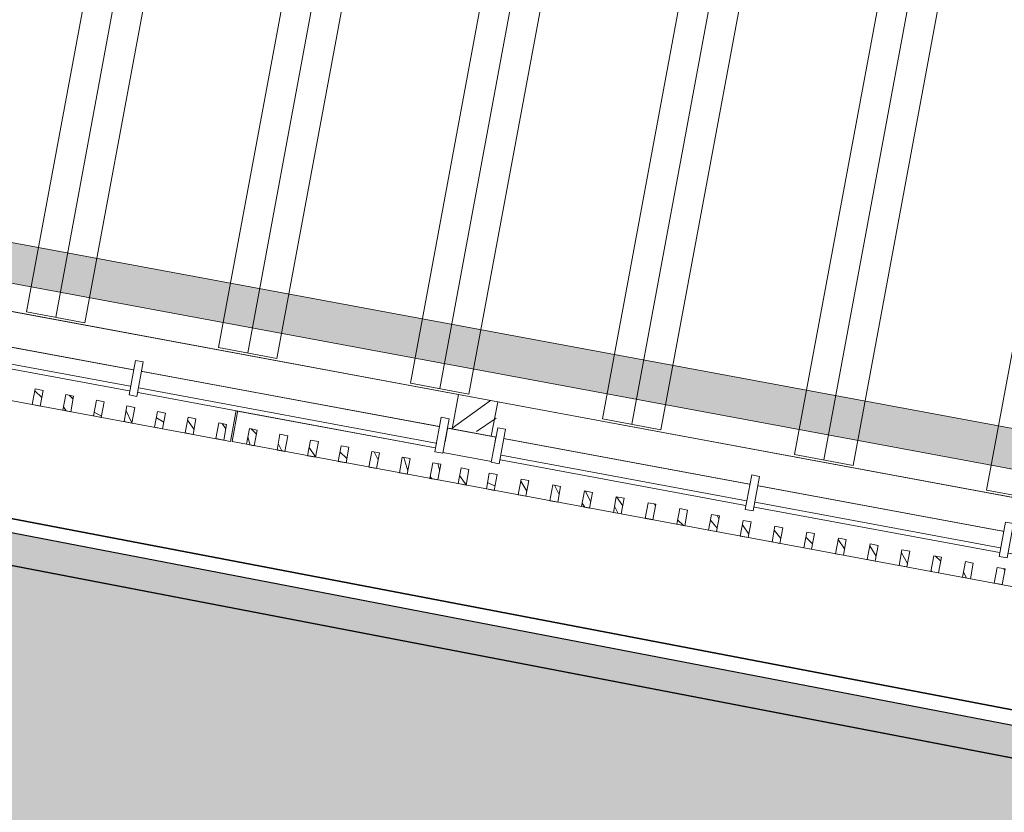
# Model space of a CAD drawing. Header units: metres. Extents: x 32353251 to 32353583, y 5707748 to 5708004.
# Tile 87 of 164: x 32353385.97 to 32353392.14, y 5707897.36 to 5707902.33. Entities that reach past the tile are written whole.
import ezdxf

# ---------------------------------------------------------------- set-up
doc = ezdxf.new("R2010")
doc.units = ezdxf.units.M
doc.header["$LTSCALE"] = 0.75
doc.set_wipeout_variables(frame=1)
doc.layers.get('0').update_dxf_attribs({"linetype": 'CONTINUOUS'})
for name, color, linetype, lineweight in [('10414942$0$ST-LIN-Bushaltestelle', 2, 'CONTINUOUS', 25), ('10417023$0$#9_002_GES I Übersicht Erdgeschoss_1_101_Wand Aussen.A', 7, 'CONTINUOUS', 25), ('10417023$0$#9_002_GES I Übersicht Erdgeschoss_1_104_Decken.A', 7, 'CONTINUOUS', 25), ('10417023$0$#9_002_GES I Übersicht Erdgeschoss_1_430_Lüftung.US', 7, 'CONTINUOUS', 25), ('10417023$0$#9_002_GES I Übersicht Erdgeschoss_1_701_Grundstücksgrenze.A', 7, 'CONTINUOUS', 25), ('10417023$0$#9_002_GES I Übersicht Erdgeschoss_1_Neubau_104_Decken.A', 7, 'CONTINUOUS', 25), ('10417023$0$#9_002_GES I Übersicht Erdgeschoss_1_Neubau_110_Pfosten-Riegel.A', 7, 'CONTINUOUS', 25), ('10417023$0$#9_002_GES I Übersicht Erdgeschoss_1_Neubau_201_Aussenwandbekleidu', 7, 'CONTINUOUS', 25), ('10417023$0$Keine', 7, 'CONTINUOUS', 13)]:
    doc.layers.add(name, color=color, linetype=linetype, lineweight=lineweight)
doc.layers.add('10414942$0$ST-LIN-Gehweg', color=2, linetype='CONTINUOUS')
doc.layers.add('10414943$0$ST-Gehweg-Sol', color=7, linetype='CONTINUOUS', lineweight=0, true_color=0xffd7a8)
doc.layers.add('10414943$0$ST-Mischfläche-Sol', color=7, linetype='CONTINUOUS', lineweight=0, true_color=0x636466)
pattern_1 = [(134.9999999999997, (0, 0), (0.1060660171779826, 0.1060660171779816), []), (134.9999999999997, (-0.03535533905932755, -0.0353553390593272), (0.1060660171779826, 0.1060660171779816), [])]

# ---------------------------------------------------------------- blocks, each defined once
blk = doc.blocks.new('10414943')
at = {"layer": '10414943$0$ST-Mischfläche-Sol'}
h = blk.add_hatch(dxfattribs=at)
h.set_pattern_fill('AR-HBONE', color=256, scale=0.004200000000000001, angle=170)
h.set_pattern_definition([(215, (0, 0), (-0.1047920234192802, -0.594305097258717), [1.28016, -0.42672]), (305, (-0.3495483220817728, -0.2447563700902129), (-0.1047920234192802, -0.594305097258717), [1.28016, -0.42672])])
edge = h.paths.add_edge_path()
edge.add_line((32353333.40662897, 5707899.309915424), (32353335.23953668, 5707908.86230714))
edge.add_line((32353335.23953668, 5707908.86230714), (32353407.15213483, 5707895.033517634))
edge.add_line((32353407.15213483, 5707895.033517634), (32353413.70600617, 5707897.337334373))
edge.add_line((32353413.70600617, 5707897.337334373), (32353481.81771595, 5707884.239451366))
edge.add_line((32353481.81771595, 5707884.239451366), (32353497.17578959, 5707881.286091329))
edge.add_line((32353497.17578959, 5707881.286091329), (32353499.70410517, 5707880.188862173))
edge.add_line((32353499.70410517, 5707880.188862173), (32353502.93879142, 5707877.835765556))
edge.add_line((32353502.93879142, 5707877.835765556), (32353505.46710699, 5707876.738536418))
edge.add_line((32353505.46710699, 5707876.738536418), (32353517.00528605, 5707874.519743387))
edge.add_line((32353517.00528605, 5707874.519743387), (32353517.64528354, 5707870.615040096))
edge.add_line((32353517.64528354, 5707870.615040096), (32353516.66317853, 5707870.803281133))
edge.add_line((32353516.66317853, 5707870.803281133), (32353515.43959015, 5707864.419483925))
edge.add_line((32353515.43959015, 5707864.419483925), (32353479.3370171, 5707871.339302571))
edge.add_line((32353479.3370171, 5707871.339302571), (32353468.35948901, 5707873.443239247))
edge.add_line((32353468.35948901, 5707873.443239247), (32353468.77868284, 5707869.425097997))
edge.add_arc((32353471.76248924, 5707869.736384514), 2.999999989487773, 185.9558547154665, 259.1498142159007)
edge.add_line((32353471.19776434, 5707866.790016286), (32353499.61213671, 5707861.343886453))
edge.add_line((32353499.61213671, 5707861.343886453), (32353497.73579177, 5707858.394363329))
edge.add_line((32353497.73579177, 5707858.394363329), (32353462.93906161, 5707865.063787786))
edge.add_arc((32353461.80961179, 5707859.171051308), 6.000000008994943, 79.14981411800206, 96.13718403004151)
edge.add_line((32353461.16815564, 5707865.136663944), (32353452.41027603, 5707864.194967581))
edge.add_arc((32353451.76881989, 5707870.160580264), 6.000000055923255, 259.1148991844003, 276.1371839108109, ccw=False)
edge.add_line((32353450.63577935, 5707864.268533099), (32353424.34096185, 5707869.325025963))
edge.add_arc((32353425.47400239, 5707875.217073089), 6.000000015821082, 242.0482743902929, 259.11489914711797, ccw=False)
edge.add_line((32353422.66163756, 5707869.917016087), (32353415.00045884, 5707873.982260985))
edge.add_arc((32353412.18809399, 5707868.682203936), 6.000000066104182, 62.04827444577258, 79.14966234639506)
edge.add_line((32353413.31755943, 5707874.57493748), (32353366.06709948, 5707883.631474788))
edge.add_line((32353366.06709948, 5707883.631474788), (32353365.05980216, 5707886.869526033))
edge.add_line((32353365.05980216, 5707886.869526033), (32353331.24648768, 5707893.372754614))
edge.add_line((32353331.24648768, 5707893.372754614), (32353331.86067788, 5707896.566215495))
edge.add_line((32353331.86067788, 5707896.566215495), (32353338.35621561, 5707895.320690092))
edge.add_line((32353338.35621561, 5707895.320690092), (32353340.49133033, 5707897.947528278))
edge.add_line((32353340.49133033, 5707897.947528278), (32353344.41330834, 5707897.200255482))
edge.add_line((32353344.41330834, 5707897.200255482), (32353345.42794297, 5707893.960800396))
edge.add_line((32353345.42794297, 5707893.960800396), (32353351.00902221, 5707892.887558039))
edge.add_line((32353351.00902221, 5707892.887558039), (32353351.57440783, 5707895.827681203))
edge.add_line((32353351.57440783, 5707895.827681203), (32353371.21685639, 5707892.062795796))
edge.add_line((32353371.21685639, 5707892.062795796), (32353370.64816001, 5707889.105456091))
edge.add_line((32353370.64816001, 5707889.105456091), (32353371.65443974, 5707885.869704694))
edge.add_line((32353371.65443974, 5707885.869704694), (32353406.65189732, 5707879.161711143))
edge.add_arc((32353407.21642529, 5707882.109643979), 3.001499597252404, 259.1591284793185, 333.4809509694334)
edge.add_line((32353409.90212501, 5707880.769488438), (32353411.74908589, 5707884.293947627))
edge.add_line((32353411.74908589, 5707884.293947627), (32353333.40662897, 5707899.309915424))
at = {"layer": '10414943$0$ST-Gehweg-Sol', "flags": 128}
blk.add_lwpolyline([(32353335.23953668, 5707908.86230714), (32353407.15213483, 5707895.033517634), (32353413.70600617, 5707897.337334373), (32353481.81771595, 5707884.239451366)], dxfattribs=at)
blk = doc.blocks.new('10414942')
at = {"layer": '10414942$0$ST-LIN-Bushaltestelle'}
blk.add_line((32353375.95332342, 5707900.827880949), (32353395.59348041, 5707897.051078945), dxfattribs=at)
at = {"layer": '10414942$0$ST-LIN-Bushaltestelle', "flags": 128}
blk.add_lwpolyline([(32353379.73405364, 5707900.100846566), (32353395.59348041, 5707897.051078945), (32353395.02696012, 5707894.105055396), (32353394.04495226, 5707894.293895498), (32353394.10160429, 5707894.588497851), (32353393.11959644, 5707894.777337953), (32353393.28955253, 5707895.661145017), (32353379.54144267, 5707898.304906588), (32353379.59809467, 5707898.599508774), (32353379.45079349, 5707898.627834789)], close=True, dxfattribs=at)
at = {"layer": '10414942$0$ST-LIN-Gehweg', "flags": 128}
blk.add_lwpolyline([(32353330.08991054, 5707910.916025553), (32353331.70067245, 5707910.64907873), (32353335.02498273, 5707908.903565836), (32353357.21966946, 5707904.635530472), (32353357.21966946, 5707904.635530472), (32353370.48788053, 5707902.08405432), (32353370.48788053, 5707902.08405432), (32353407.15213483, 5707895.033517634), (32353407.15213483, 5707895.033517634), (32353410.4290705, 5707896.185426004), (32353410.4290705, 5707896.185426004), (32353413.70600617, 5707897.337334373), (32353413.70600617, 5707897.337334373), (32353481.43359485, 5707884.31331786)], dxfattribs=at)
blk = doc.blocks.new('10417023$0$#9_MKO_LP5_ARC_GES_UP_00_002_P_G_modell (3D)')
at = {"layer": '10417023$0$#9_002_GES I Übersicht Erdgeschoss_1_101_Wand Aussen.A', "linetype": 'Continuous', "lineweight": 5, "true_color": 0xff0000}
h = blk.add_hatch(dxfattribs=at)
h.set_pattern_fill('#9_BETON__STAHLBETON_0001', color=1, style=0, pattern_type=2)
h.set_pattern_definition([(44.99999999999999, (0, 0), (-0.1697056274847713, 0.1697056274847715), []), (44.99999999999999, (-0.08485281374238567, 0.08485281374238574), (-0.1697056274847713, 0.1697056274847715), [0.18, -0.05999999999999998])])
h.paths.add_polyline_path([(-32353452.62422792, -5707812.74957689), (-32353452.37422813, -5707812.74957689), (-32353452.37422813, -5707812.529576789), (-32353452.62422792, -5707812.529576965)])
at = {"layer": '10417023$0$#9_002_GES I Übersicht Erdgeschoss_1_101_Wand Aussen.A', "color": 1, "linetype": 'Continuous', "lineweight": 13, "true_color": 0xff0000}
for p, q in [((-32353460.53922858, -5707812.529577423), (-32353452.62422869, -5707812.529577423)), ((-32353452.62422869, -5707812.529577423), (-32353452.62422869, -5707812.749576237)), ((-32353452.3742284, -5707812.749576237), (-32353452.3742284, -5707812.529577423)), ((-32353452.3742284, -5707812.529577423), (-32353447.40422547, -5707812.529577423)), ((-32353460.53922858, -5707812.749576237), (-32353452.62422869, -5707812.749576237)), ((-32353452.3742284, -5707812.749576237), (-32353447.40422547, -5707812.749576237))]:
    blk.add_line(p, q, dxfattribs=at)
at = {"layer": '10417023$0$#9_002_GES I Übersicht Erdgeschoss_1_101_Wand Aussen.A', "color": 1, "linetype": 'Continuous', "lineweight": 18, "true_color": 0xff0000}
for p, q in [((-32353452.62422869, -5707812.529577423), (-32353452.62422869, -5707812.749576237)), ((-32353452.37422813, -5707812.52957689), (-32353452.62422791, -5707812.52957689)), ((-32353452.3742284, -5707812.749576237), (-32353452.3742284, -5707812.529577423)), ((-32353452.624228, -5707812.74957689), (-32353452.374228, -5707812.74957689))]:
    blk.add_line(p, q, dxfattribs=at)
at = {"layer": '10417023$0$#9_002_GES I Übersicht Erdgeschoss_1_104_Decken.A', "color": 1, "linetype": 'Continuous', "lineweight": 13, "true_color": 0xff0000}
for p, q in [((-32353455.38322717, -5707807.384576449), (-32353455.38322717, -5707812.514709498)), ((-32353455.19672774, -5707807.384576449), (-32353455.19672774, -5707812.514709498)), ((-32353455.01022831, -5707807.384576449), (-32353455.01022831, -5707812.514709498)), ((-32353454.15822645, -5707807.384576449), (-32353454.15822645, -5707812.514709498)), ((-32353453.97172702, -5707807.384576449), (-32353453.97172702, -5707812.514709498)), ((-32353453.7852276, -5707807.384576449), (-32353453.7852276, -5707812.514709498)), ((-32353452.93322863, -5707807.384576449), (-32353452.93322863, -5707812.514709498)), ((-32353452.7467292, -5707807.384576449), (-32353452.7467292, -5707812.514709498)), ((-32353452.56022833, -5707807.384576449), (-32353452.56022833, -5707812.514709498)), ((-32353451.70822791, -5707807.384576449), (-32353451.70822791, -5707812.514709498)), ((-32353451.52172849, -5707807.384576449), (-32353451.52172849, -5707812.514709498)), ((-32353451.33522762, -5707807.384576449), (-32353451.33522762, -5707812.514709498)), ((-32353450.4827277, -5707807.384576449), (-32353450.4827277, -5707812.514709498)), ((-32353450.29622828, -5707807.384576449), (-32353450.29622828, -5707812.514709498)), ((-32353450.10972885, -5707807.384576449), (-32353450.10972885, -5707812.514709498)), ((-32353449.25822937, -5707807.384576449), (-32353449.25822937, -5707812.514709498)), ((-32353455.38322717, -5707812.514709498), (-32353455.01022831, -5707812.514709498)), ((-32353454.15822645, -5707812.514709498), (-32353453.7852276, -5707812.514709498)), ((-32353452.93322863, -5707812.514709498), (-32353452.56022833, -5707812.514709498)), ((-32353451.70822791, -5707812.514709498), (-32353451.33522762, -5707812.514709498)), ((-32353450.4827277, -5707812.514709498), (-32353450.10972885, -5707812.514709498)), ((-32353449.25822937, -5707812.514709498), (-32353448.88522908, -5707812.514709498))]:
    blk.add_line(p, q, dxfattribs=at)
at = {"layer": '10417023$0$#9_002_GES I Übersicht Erdgeschoss_1_430_Lüftung.US', "color": 1, "linetype": 'Continuous', "lineweight": 13, "true_color": 0xff0000, "flags": 128}
blk.add_lwpolyline([(-32353460.29724487, -5707812.354575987), (-32353447.40423247, -5707812.354575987), (-32353447.40423247, -5707812.104575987), (-32353460.29724487, -5707812.104575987)], close=True, dxfattribs=at)
at = {"layer": '10417023$0$#9_002_GES I Übersicht Erdgeschoss_1_430_Lüftung.US', "color": 1, "linetype": 'Continuous', "true_color": 0xff0000}
blk.add_solid([(-32353460.29724487, -5707812.354575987), (-32353447.40423247, -5707812.354575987), (-32353460.29724487, -5707812.104575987), (-32353447.40423247, -5707812.104575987)], dxfattribs=at)
at = {"layer": '10417023$0$#9_002_GES I Übersicht Erdgeschoss_1_Neubau_104_Decken.A', "color": 1, "linetype": 'Continuous', "lineweight": 13, "true_color": 0xff0000, "flags": 128}
for points in [[(-32353468.9644006, -5707812.749292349), (-32353468.96423227, -5707810.39957689), (-32353468.96423227, -5707807.119576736), (-32353468.96423227, -5707797.22957689), (-32353468.96423227, -5707790.55957689), (-32353454.47117382, -5707790.55957689), (-32353442.504228, -5707790.559574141), (-32353442.504228, -5707812.74957689)], [(-32353460.539228, -5707797.304576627), (-32353468.96423227, -5707797.304576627), (-32353468.96423227, -5707810.39957689), (-32353464.33422799, -5707810.39957689), (-32353464.33422799, -5707812.749576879), (-32353442.50422801, -5707812.74957689), (-32353442.504228, -5707790.55957689), (-32353451.27397855, -5707790.559574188), (-32353451.27397855, -5707797.22957689), (-32353452.624228, -5707797.22957689), (-32353452.624228, -5707807.119576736), (-32353460.539228, -5707807.119576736)], [(-32353460.539228, -5707812.529709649), (-32353447.40432934, -5707812.529709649), (-32353447.40432934, -5707807.36957689), (-32353460.539228, -5707807.36957689)]]:
    blk.add_lwpolyline(points, close=True, dxfattribs=at)
at = {"color": 1, "linetype": 'Continuous', "lineweight": 5, "true_color": 0xff0000}
blk.add_wipeout([(-32353447.404395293, -5707812.87957689), (-32353453.966743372, -5707812.87957689), (-32353453.966743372, -5707813.079576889), (-32353447.404395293, -5707813.079576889)], dxfattribs=at).dxf.layer = '10417023$0$#9_002_GES I Übersicht Erdgeschoss_1_Neubau_201_Aussenwandbekleidu'
at = {"layer": '10417023$0$#9_002_GES I Übersicht Erdgeschoss_1_Neubau_201_Aussenwandbekleidu', "linetype": 'Continuous', "lineweight": 5, "true_color": 0xff0000}
h = blk.add_hatch(dxfattribs=at)
h.set_pattern_fill('#9_METALL__STAHL_0001', color=1, style=0, pattern_type=2)
h.set_pattern_definition(pattern_1)
h.paths.add_polyline_path([(-32353453.82497857, -5707813.079576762), (-32353453.82497777, -5707812.979576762), (-32353453.87497777, -5707812.97957636), (-32353453.87497857, -5707813.079576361)])
h = blk.add_hatch(dxfattribs=at)
h.set_pattern_fill('#9_METALL__STAHL_0001', color=1, style=0, pattern_type=2)
h.set_pattern_definition(pattern_1)
h.paths.add_polyline_path([(-32353453.62985357, -5707813.079576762), (-32353453.62985276, -5707812.979576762), (-32353453.67985277, -5707812.97957636), (-32353453.67985357, -5707813.079576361)])
h = blk.add_hatch(dxfattribs=at)
h.set_pattern_fill('#9_METALL__STAHL_0001', color=1, style=0, pattern_type=2)
h.set_pattern_definition(pattern_1)
h.paths.add_polyline_path([(-32353453.43472857, -5707813.079576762), (-32353453.43472777, -5707812.979576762), (-32353453.48472776, -5707812.97957636), (-32353453.48472856, -5707813.079576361)])
h = blk.add_hatch(dxfattribs=at)
h.set_pattern_fill('#9_METALL__STAHL_0001', color=1, style=0, pattern_type=2)
h.set_pattern_definition(pattern_1)
h.paths.add_polyline_path([(-32353453.23960356, -5707813.079576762), (-32353453.23960276, -5707812.979576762), (-32353453.28960276, -5707812.97957636), (-32353453.28960356, -5707813.079576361)])
h = blk.add_hatch(dxfattribs=at)
h.set_pattern_fill('#9_METALL__STAHL_0001', color=1, style=0, pattern_type=2)
h.set_pattern_definition(pattern_1)
h.paths.add_polyline_path([(-32353453.04447856, -5707813.079576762), (-32353453.04447776, -5707812.979576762), (-32353453.09447776, -5707812.97957636), (-32353453.09447856, -5707813.079576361)])
h = blk.add_hatch(dxfattribs=at)
h.set_pattern_fill('#9_METALL__STAHL_0001', color=1, style=0, pattern_type=2)
h.set_pattern_definition(pattern_1)
h.paths.add_polyline_path([(-32353452.84935356, -5707813.079576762), (-32353452.84935275, -5707812.979576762), (-32353452.89935276, -5707812.97957636), (-32353452.89935356, -5707813.079576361)])
h = blk.add_hatch(dxfattribs=at)
h.set_pattern_fill('#9_METALL__STAHL_0001', color=1, style=0, pattern_type=2)
h.set_pattern_definition(pattern_1)
h.paths.add_polyline_path([(-32353452.65422856, -5707813.079576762), (-32353452.65422776, -5707812.979576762), (-32353452.70422776, -5707812.97957636), (-32353452.70422856, -5707813.079576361)])
h = blk.add_hatch(dxfattribs=at)
h.set_pattern_fill('#9_METALL__STAHL_0001', color=1, style=0, pattern_type=2)
h.set_pattern_definition(pattern_1)
h.paths.add_polyline_path([(-32353452.4742286, -5707813.079576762), (-32353452.4742278, -5707812.979576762), (-32353452.5242278, -5707812.97957636), (-32353452.5242286, -5707813.079576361)])
h = blk.add_hatch(dxfattribs=at)
h.set_pattern_fill('#9_METALL__STAHL_0001', color=1, style=0, pattern_type=2)
h.set_pattern_definition(pattern_1)
h.paths.add_polyline_path([(-32353452.29422864, -5707813.079576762), (-32353452.29422783, -5707812.979576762), (-32353452.34422784, -5707812.97957636), (-32353452.34422864, -5707813.079576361)])
h = blk.add_hatch(dxfattribs=at)
h.set_pattern_fill('#9_METALL__STAHL_0001', color=1, style=0, pattern_type=2)
h.set_pattern_definition(pattern_1)
h.paths.add_polyline_path([(-32353452.09173112, -5707813.079576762), (-32353452.09173032, -5707812.979576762), (-32353452.14173032, -5707812.97957636), (-32353452.14173112, -5707813.079576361)])
h = blk.add_hatch(dxfattribs=at)
h.set_pattern_fill('#9_METALL__STAHL_0001', color=1, style=0, pattern_type=2)
h.set_pattern_definition(pattern_1)
h.paths.add_polyline_path([(-32353451.88923361, -5707813.079576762), (-32353451.88923281, -5707812.979576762), (-32353451.93923281, -5707812.97957636), (-32353451.93923361, -5707813.079576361)])
h = blk.add_hatch(dxfattribs=at)
h.set_pattern_fill('#9_METALL__STAHL_0001', color=1, style=0, pattern_type=2)
h.set_pattern_definition(pattern_1)
h.paths.add_polyline_path([(-32353451.6867361, -5707813.079576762), (-32353451.68673529, -5707812.979576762), (-32353451.7367353, -5707812.97957636), (-32353451.7367361, -5707813.079576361)])
h = blk.add_hatch(dxfattribs=at)
h.set_pattern_fill('#9_METALL__STAHL_0001', color=1, style=0, pattern_type=2)
h.set_pattern_definition(pattern_1)
h.paths.add_polyline_path([(-32353451.48423858, -5707813.079576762), (-32353451.48423778, -5707812.979576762), (-32353451.53423778, -5707812.97957636), (-32353451.53423858, -5707813.079576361)])
h = blk.add_hatch(dxfattribs=at)
h.set_pattern_fill('#9_METALL__STAHL_0001', color=1, style=0, pattern_type=2)
h.set_pattern_definition(pattern_1)
h.paths.add_polyline_path([(-32353451.28174107, -5707813.079576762), (-32353451.28174026, -5707812.979576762), (-32353451.33174026, -5707812.97957636), (-32353451.33174106, -5707813.079576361)])
h = blk.add_hatch(dxfattribs=at)
h.set_pattern_fill('#9_METALL__STAHL_0001', color=1, style=0, pattern_type=2)
h.set_pattern_definition(pattern_1)
h.paths.add_polyline_path([(-32353451.07924355, -5707813.079576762), (-32353451.07924275, -5707812.979576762), (-32353451.12924275, -5707812.97957636), (-32353451.12924355, -5707813.079576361)])
h = blk.add_hatch(dxfattribs=at)
h.set_pattern_fill('#9_METALL__STAHL_0001', color=1, style=0, pattern_type=2)
h.set_pattern_definition(pattern_1)
h.paths.add_polyline_path([(-32353450.87674604, -5707813.079576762), (-32353450.87674523, -5707812.979576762), (-32353450.92674523, -5707812.97957636), (-32353450.92674604, -5707813.079576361)])
h = blk.add_hatch(dxfattribs=at)
h.set_pattern_fill('#9_METALL__STAHL_0001', color=1, style=0, pattern_type=2)
h.set_pattern_definition(pattern_1)
h.paths.add_polyline_path([(-32353450.67424852, -5707813.079576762), (-32353450.67424772, -5707812.979576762), (-32353450.72424772, -5707812.97957636), (-32353450.72424852, -5707813.079576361)])
h = blk.add_hatch(dxfattribs=at)
h.set_pattern_fill('#9_METALL__STAHL_0001', color=1, style=0, pattern_type=2)
h.set_pattern_definition(pattern_1)
h.paths.add_polyline_path([(-32353450.47175101, -5707813.079576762), (-32353450.4717502, -5707812.979576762), (-32353450.5217502, -5707812.97957636), (-32353450.52175101, -5707813.079576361)])
h = blk.add_hatch(dxfattribs=at)
h.set_pattern_fill('#9_METALL__STAHL_0001', color=1, style=0, pattern_type=2)
h.set_pattern_definition(pattern_1)
h.paths.add_polyline_path([(-32353450.26925349, -5707813.079576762), (-32353450.26925268, -5707812.979576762), (-32353450.31925268, -5707812.97957636), (-32353450.31925349, -5707813.079576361)])
h = blk.add_hatch(dxfattribs=at)
h.set_pattern_fill('#9_METALL__STAHL_0001', color=1, style=0, pattern_type=2)
h.set_pattern_definition(pattern_1)
h.paths.add_polyline_path([(-32353450.06675597, -5707813.079576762), (-32353450.06675517, -5707812.979576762), (-32353450.11675517, -5707812.97957636), (-32353450.11675597, -5707813.079576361)])
h = blk.add_hatch(dxfattribs=at)
h.set_pattern_fill('#9_METALL__STAHL_0001', color=1, style=0, pattern_type=2)
h.set_pattern_definition(pattern_1)
h.paths.add_polyline_path([(-32353449.86425846, -5707813.079576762), (-32353449.86425766, -5707812.979576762), (-32353449.91425766, -5707812.97957636), (-32353449.91425846, -5707813.079576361)])
h = blk.add_hatch(dxfattribs=at)
h.set_pattern_fill('#9_METALL__STAHL_0001', color=1, style=0, pattern_type=2)
h.set_pattern_definition(pattern_1)
h.paths.add_polyline_path([(-32353449.66176094, -5707813.079576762), (-32353449.66176014, -5707812.979576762), (-32353449.71176014, -5707812.97957636), (-32353449.71176095, -5707813.079576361)])
h = blk.add_hatch(dxfattribs=at)
h.set_pattern_fill('#9_METALL__STAHL_0001', color=1, style=0, pattern_type=2)
h.set_pattern_definition(pattern_1)
h.paths.add_polyline_path([(-32353449.45926343, -5707813.079576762), (-32353449.45926263, -5707812.979576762), (-32353449.50926263, -5707812.97957636), (-32353449.50926343, -5707813.079576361)])
h = blk.add_hatch(dxfattribs=at)
h.set_pattern_fill('#9_METALL__STAHL_0001', color=1, style=0, pattern_type=2)
h.set_pattern_definition(pattern_1)
h.paths.add_polyline_path([(-32353449.25676591, -5707813.079576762), (-32353449.25676511, -5707812.979576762), (-32353449.30676511, -5707812.97957636), (-32353449.30676591, -5707813.079576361)])
h = blk.add_hatch(dxfattribs=at)
h.set_pattern_fill('#9_METALL__STAHL_0001', color=1, style=0, pattern_type=2)
h.set_pattern_definition(pattern_1)
h.paths.add_polyline_path([(-32353449.0542684, -5707813.079576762), (-32353449.0542676, -5707812.979576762), (-32353449.1042676, -5707812.97957636), (-32353449.1042684, -5707813.079576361)])
at = {"layer": '10417023$0$#9_002_GES I Übersicht Erdgeschoss_1_Neubau_201_Aussenwandbekleidu', "color": 1, "linetype": 'Continuous', "lineweight": 13, "true_color": 0xff0000}
for p, q in [((-32353447.4043953, -5707812.87957689), (-32353453.96674338, -5707812.87957689)), ((-32353453.96674338, -5707812.87957689), (-32353453.96674338, -5707813.07957689)), ((-32353453.96674338, -5707813.07957689), (-32353447.4043953, -5707813.07957689))]:
    blk.add_line(p, q, dxfattribs=at)
at = {"layer": '10417023$0$#9_002_GES I Übersicht Erdgeschoss_1_Neubau_201_Aussenwandbekleidu', "color": 1, "linetype": 'Continuous', "lineweight": 13, "true_color": 0xff0000, "flags": 128}
for points in [[(-32353453.82497857, -5707813.079576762), (-32353453.82497777, -5707812.979576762), (-32353453.87497777, -5707812.97957636), (-32353453.87497857, -5707813.079576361)], [(-32353453.62985357, -5707813.079576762), (-32353453.62985276, -5707812.979576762), (-32353453.67985277, -5707812.97957636), (-32353453.67985357, -5707813.079576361)], [(-32353453.43472857, -5707813.079576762), (-32353453.43472777, -5707812.979576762), (-32353453.48472776, -5707812.97957636), (-32353453.48472856, -5707813.079576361)], [(-32353453.23960356, -5707813.079576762), (-32353453.23960276, -5707812.979576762), (-32353453.28960276, -5707812.97957636), (-32353453.28960356, -5707813.079576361)], [(-32353453.04447856, -5707813.079576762), (-32353453.04447776, -5707812.979576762), (-32353453.09447776, -5707812.97957636), (-32353453.09447856, -5707813.079576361)], [(-32353452.84935356, -5707813.079576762), (-32353452.84935275, -5707812.979576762), (-32353452.89935276, -5707812.97957636), (-32353452.89935356, -5707813.079576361)], [(-32353452.65422856, -5707813.079576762), (-32353452.65422776, -5707812.979576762), (-32353452.70422776, -5707812.97957636), (-32353452.70422856, -5707813.079576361)], [(-32353452.4742286, -5707813.079576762), (-32353452.4742278, -5707812.979576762), (-32353452.5242278, -5707812.97957636), (-32353452.5242286, -5707813.079576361)], [(-32353452.29422864, -5707813.079576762), (-32353452.29422783, -5707812.979576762), (-32353452.34422784, -5707812.97957636), (-32353452.34422864, -5707813.079576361)], [(-32353452.09173112, -5707813.079576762), (-32353452.09173032, -5707812.979576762), (-32353452.14173032, -5707812.97957636), (-32353452.14173112, -5707813.079576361)], [(-32353451.88923361, -5707813.079576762), (-32353451.88923281, -5707812.979576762), (-32353451.93923281, -5707812.97957636), (-32353451.93923361, -5707813.079576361)], [(-32353451.6867361, -5707813.079576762), (-32353451.68673529, -5707812.979576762), (-32353451.7367353, -5707812.97957636), (-32353451.7367361, -5707813.079576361)], [(-32353451.48423858, -5707813.079576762), (-32353451.48423778, -5707812.979576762), (-32353451.53423778, -5707812.97957636), (-32353451.53423858, -5707813.079576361)], [(-32353451.28174107, -5707813.079576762), (-32353451.28174026, -5707812.979576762), (-32353451.33174026, -5707812.97957636), (-32353451.33174106, -5707813.079576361)], [(-32353451.07924355, -5707813.079576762), (-32353451.07924275, -5707812.979576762), (-32353451.12924275, -5707812.97957636), (-32353451.12924355, -5707813.079576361)], [(-32353450.87674604, -5707813.079576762), (-32353450.87674523, -5707812.979576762), (-32353450.92674523, -5707812.97957636), (-32353450.92674604, -5707813.079576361)], [(-32353450.67424852, -5707813.079576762), (-32353450.67424772, -5707812.979576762), (-32353450.72424772, -5707812.97957636), (-32353450.72424852, -5707813.079576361)], [(-32353450.47175101, -5707813.079576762), (-32353450.4717502, -5707812.979576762), (-32353450.5217502, -5707812.97957636), (-32353450.52175101, -5707813.079576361)], [(-32353450.26925349, -5707813.079576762), (-32353450.26925268, -5707812.979576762), (-32353450.31925268, -5707812.97957636), (-32353450.31925349, -5707813.079576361)], [(-32353450.06675597, -5707813.079576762), (-32353450.06675517, -5707812.979576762), (-32353450.11675517, -5707812.97957636), (-32353450.11675597, -5707813.079576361)], [(-32353449.86425846, -5707813.079576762), (-32353449.86425766, -5707812.979576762), (-32353449.91425766, -5707812.97957636), (-32353449.91425846, -5707813.079576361)], [(-32353449.66176094, -5707813.079576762), (-32353449.66176014, -5707812.979576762), (-32353449.71176014, -5707812.97957636), (-32353449.71176095, -5707813.079576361)], [(-32353449.45926343, -5707813.079576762), (-32353449.45926263, -5707812.979576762), (-32353449.50926263, -5707812.97957636), (-32353449.50926343, -5707813.079576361)], [(-32353449.25676591, -5707813.079576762), (-32353449.25676511, -5707812.979576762), (-32353449.30676511, -5707812.97957636), (-32353449.30676591, -5707813.079576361)], [(-32353449.0542684, -5707813.079576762), (-32353449.0542676, -5707812.979576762), (-32353449.1042676, -5707812.97957636), (-32353449.1042684, -5707813.079576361)]]:
    blk.add_lwpolyline(points, close=True, dxfattribs=at)
at = {"color": 1, "linetype": 'Continuous', "lineweight": 5, "true_color": 0xff0000}
blk.add_wipeout([(-32353453.97674339, -5707812.87957689), (-32353460.539264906, -5707812.87957689), (-32353460.539264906, -5707813.07957689), (-32353453.97674339, -5707813.07957689)], dxfattribs=at).dxf.layer = '10417023$0$#9_002_GES I Übersicht Erdgeschoss_1_Neubau_201_Aussenwandbekleidu'
at = {"layer": '10417023$0$#9_002_GES I Übersicht Erdgeschoss_1_Neubau_201_Aussenwandbekleidu', "linetype": 'Continuous', "lineweight": 5, "true_color": 0xff0000}
h = blk.add_hatch(dxfattribs=at)
h.set_pattern_fill('#9_METALL__STAHL_0001', color=1, style=0, pattern_type=2)
h.set_pattern_definition(pattern_1)
h.paths.add_polyline_path([(-32353455.19085358, -5707813.079576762), (-32353455.19085278, -5707812.979576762), (-32353455.24085278, -5707812.97957636), (-32353455.24085359, -5707813.079576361)])
h = blk.add_hatch(dxfattribs=at)
h.set_pattern_fill('#9_METALL__STAHL_0001', color=1, style=0, pattern_type=2)
h.set_pattern_definition(pattern_1)
h.paths.add_polyline_path([(-32353454.99572858, -5707813.079576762), (-32353454.99572778, -5707812.979576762), (-32353455.04572778, -5707812.97957636), (-32353455.04572858, -5707813.079576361)])
h = blk.add_hatch(dxfattribs=at)
h.set_pattern_fill('#9_METALL__STAHL_0001', color=1, style=0, pattern_type=2)
h.set_pattern_definition(pattern_1)
h.paths.add_polyline_path([(-32353454.80060358, -5707813.079576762), (-32353454.80060278, -5707812.979576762), (-32353454.85060278, -5707812.97957636), (-32353454.85060358, -5707813.079576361)])
h = blk.add_hatch(dxfattribs=at)
h.set_pattern_fill('#9_METALL__STAHL_0001', color=1, style=0, pattern_type=2)
h.set_pattern_definition(pattern_1)
h.paths.add_polyline_path([(-32353454.60547858, -5707813.079576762), (-32353454.60547778, -5707812.979576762), (-32353454.65547778, -5707812.97957636), (-32353454.65547858, -5707813.079576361)])
h = blk.add_hatch(dxfattribs=at)
h.set_pattern_fill('#9_METALL__STAHL_0001', color=1, style=0, pattern_type=2)
h.set_pattern_definition(pattern_1)
h.paths.add_polyline_path([(-32353454.41035357, -5707813.079576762), (-32353454.41035277, -5707812.979576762), (-32353454.46035277, -5707812.97957636), (-32353454.46035358, -5707813.079576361)])
h = blk.add_hatch(dxfattribs=at)
h.set_pattern_fill('#9_METALL__STAHL_0001', color=1, style=0, pattern_type=2)
h.set_pattern_definition(pattern_1)
h.paths.add_polyline_path([(-32353454.21522857, -5707813.079576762), (-32353454.21522777, -5707812.979576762), (-32353454.26522777, -5707812.97957636), (-32353454.26522857, -5707813.079576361)])
h = blk.add_hatch(dxfattribs=at)
h.set_pattern_fill('#9_METALL__STAHL_0001', color=1, style=0, pattern_type=2)
h.set_pattern_definition(pattern_1)
h.paths.add_polyline_path([(-32353454.02010357, -5707813.079576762), (-32353454.02010277, -5707812.979576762), (-32353454.07010277, -5707812.97957636), (-32353454.07010357, -5707813.079576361)])
at = {"layer": '10417023$0$#9_002_GES I Übersicht Erdgeschoss_1_701_Grundstücksgrenze.A', "color": 1, "linetype": 'Continuous', "lineweight": 35, "true_color": 0xff0000, "flags": 128}
blk.add_lwpolyline([(-32353511.47268937, -5707768.718078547), (-32353510.58466005, -5707813.546075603), (-32353471.71535595, -5707813.720027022), (-32353425.53849031, -5707813.961117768)], dxfattribs=at)
at = {"layer": '10417023$0$#9_002_GES I Übersicht Erdgeschoss_1_Neubau_201_Aussenwandbekleidu', "color": 1, "linetype": 'Continuous', "lineweight": 13, "true_color": 0xff0000}
for p, q in [((-32353453.97674338, -5707812.87957689), (-32353460.5392649, -5707812.87957689)), ((-32353453.97674338, -5707812.87957689), (-32353453.97674338, -5707813.07957689)), ((-32353460.5392649, -5707813.07957689), (-32353453.97674338, -5707813.07957689))]:
    blk.add_line(p, q, dxfattribs=at)
at = {"layer": '10417023$0$#9_002_GES I Übersicht Erdgeschoss_1_Neubau_201_Aussenwandbekleidu', "color": 1, "linetype": 'Continuous', "lineweight": 13, "true_color": 0xff0000, "flags": 128}
for points in [[(-32353455.19085358, -5707813.079576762), (-32353455.19085278, -5707812.979576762), (-32353455.24085278, -5707812.97957636), (-32353455.24085359, -5707813.079576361)], [(-32353454.99572858, -5707813.079576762), (-32353454.99572778, -5707812.979576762), (-32353455.04572778, -5707812.97957636), (-32353455.04572858, -5707813.079576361)], [(-32353454.80060358, -5707813.079576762), (-32353454.80060278, -5707812.979576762), (-32353454.85060278, -5707812.97957636), (-32353454.85060358, -5707813.079576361)], [(-32353454.60547858, -5707813.079576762), (-32353454.60547778, -5707812.979576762), (-32353454.65547778, -5707812.97957636), (-32353454.65547858, -5707813.079576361)], [(-32353454.41035357, -5707813.079576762), (-32353454.41035277, -5707812.979576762), (-32353454.46035277, -5707812.97957636), (-32353454.46035358, -5707813.079576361)], [(-32353454.21522857, -5707813.079576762), (-32353454.21522777, -5707812.979576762), (-32353454.26522777, -5707812.97957636), (-32353454.26522857, -5707813.079576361)], [(-32353454.02010357, -5707813.079576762), (-32353454.02010277, -5707812.979576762), (-32353454.07010277, -5707812.97957636), (-32353454.07010357, -5707813.079576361)]]:
    blk.add_lwpolyline(points, close=True, dxfattribs=at)
at = {"color": 1, "linetype": 'Continuous', "lineweight": 5, "true_color": 0xff0000}
blk.add_wipeout([(-32353452.344228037, -5707812.904576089), (-32353452.34422802, -5707812.834576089), (-32353452.654227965, -5707812.834576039), (-32353452.65422798, -5707812.904576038)], dxfattribs=at).dxf.layer = '10417023$0$#9_002_GES I Übersicht Erdgeschoss_1_Neubau_110_Pfosten-Riegel.A'
at = {"layer": '10417023$0$#9_002_GES I Übersicht Erdgeschoss_1_Neubau_110_Pfosten-Riegel.A', "color": 1, "linetype": 'Continuous', "lineweight": 13, "true_color": 0xff0000}
blk.add_line((-32353452.65422729, -5707812.904575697), (-32353452.34422837, -5707812.904575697), dxfattribs=at)
at = {"color": 1, "linetype": 'Continuous', "lineweight": 5, "true_color": 0xff0000}
blk.add_wipeout([(-32353452.344228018, -5707812.834576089), (-32353452.344228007, -5707812.749576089), (-32353452.65422795, -5707812.749576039), (-32353452.654227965, -5707812.834576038)], dxfattribs=at).dxf.layer = '10417023$0$#9_002_GES I Übersicht Erdgeschoss_1_Neubau_110_Pfosten-Riegel.A'
at = {"layer": '10417023$0$#9_002_GES I Übersicht Erdgeschoss_1_Neubau_110_Pfosten-Riegel.A', "color": 1, "linetype": 'Continuous', "lineweight": 13, "true_color": 0xff0000}
for p, q in [((-32353452.34422837, -5707812.749576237), (-32353452.65422729, -5707812.749576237)), ((-32353452.65422729, -5707812.749576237), (-32353452.65422729, -5707812.834575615)), ((-32353452.34422837, -5707812.834575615), (-32353452.34422837, -5707812.749576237))]:
    blk.add_line(p, q, dxfattribs=at)
at = {"color": 1, "linetype": 'Continuous', "lineweight": 5, "true_color": 0xff0000}
for points in [[(-32353452.684227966, -5707812.884576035), (-32353452.684227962, -5707812.854576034), (-32353454.62547798, -5707812.854575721), (-32353454.625477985, -5707812.88457572)], [(-32353450.70424791, -5707812.884576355), (-32353450.70424791, -5707812.854576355), (-32353452.314228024, -5707812.854576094), (-32353452.314228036, -5707812.884576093)]]:
    blk.add_wipeout(points, dxfattribs=at).dxf.layer = '10417023$0$#9_002_GES I Übersicht Erdgeschoss_1_Neubau_110_Pfosten-Riegel.A'
at = {"layer": '10417023$0$#9_002_GES I Übersicht Erdgeschoss_1_Neubau_110_Pfosten-Riegel.A', "color": 1, "linetype": 'Continuous', "lineweight": 13, "true_color": 0xff0000, "flags": 128}
for points in [[(-32353452.68422796, -5707812.884576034), (-32353452.68422795, -5707812.854576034), (-32353454.62547797, -5707812.85457572), (-32353454.62547798, -5707812.88457572)], [(-32353450.70424792, -5707812.884576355), (-32353450.70424792, -5707812.854576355), (-32353452.31422804, -5707812.854576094), (-32353452.31422804, -5707812.884576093)]]:
    blk.add_lwpolyline(points, close=True, dxfattribs=at)
at = {"color": 1, "linetype": 'Continuous', "lineweight": 5, "true_color": 0xff0000}
for points in [[(-32353452.70422796, -5707812.909576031), (-32353452.65422796, -5707812.909576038), (-32353452.65422793, -5707812.689576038), (-32353452.704227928, -5707812.689576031)], [(-32353452.344228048, -5707812.909576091), (-32353452.294228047, -5707812.909576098), (-32353452.294228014, -5707812.6895761), (-32353452.344228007, -5707812.689576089)], [(-32353454.63547798, -5707812.884575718), (-32353454.635477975, -5707812.854575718), (-32353456.576764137, -5707812.854575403), (-32353456.57676414, -5707812.884575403)], [(-32353449.084267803, -5707812.884576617), (-32353449.0842678, -5707812.8545766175), (-32353450.69424792, -5707812.854576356), (-32353450.69424792, -5707812.884576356)]]:
    blk.add_wipeout(points, dxfattribs=at).dxf.layer = '10417023$0$#9_002_GES I Übersicht Erdgeschoss_1_Neubau_110_Pfosten-Riegel.A'
at = {"layer": '10417023$0$#9_002_GES I Übersicht Erdgeschoss_1_Neubau_110_Pfosten-Riegel.A', "color": 1, "linetype": 'Continuous', "lineweight": 13, "true_color": 0xff0000, "flags": 128}
for points in [[(-32353452.70422796, -5707812.90957603), (-32353452.65422796, -5707812.909576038), (-32353452.65422793, -5707812.689576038), (-32353452.70422793, -5707812.689576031)], [(-32353452.34422805, -5707812.909576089), (-32353452.29422805, -5707812.909576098), (-32353452.29422801, -5707812.689576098), (-32353452.34422801, -5707812.689576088)], [(-32353454.63547798, -5707812.884575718), (-32353454.63547798, -5707812.854575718), (-32353456.57676414, -5707812.854575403), (-32353456.57676414, -5707812.884575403)], [(-32353449.0842678, -5707812.884576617), (-32353449.0842678, -5707812.854576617), (-32353450.69424792, -5707812.854576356), (-32353450.69424792, -5707812.884576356)]]:
    blk.add_lwpolyline(points, close=True, dxfattribs=at)
at = {"color": 1, "linetype": 'Continuous', "lineweight": 5, "true_color": 0xff0000}
for points in [[(-32353454.655477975, -5707812.909575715), (-32353454.605477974, -5707812.909575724), (-32353454.60547794, -5707812.689575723), (-32353454.65547794, -5707812.689575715)], [(-32353450.72424793, -5707812.909576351), (-32353450.674247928, -5707812.90957636), (-32353450.67424789, -5707812.6895763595), (-32353450.724247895, -5707812.689576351)], [(-32353449.1042678, -5707812.909576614), (-32353449.054267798, -5707812.909576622), (-32353449.054267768, -5707812.689576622), (-32353449.104267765, -5707812.689576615)]]:
    blk.add_wipeout(points, dxfattribs=at).dxf.layer = '10417023$0$#9_002_GES I Übersicht Erdgeschoss_1_Neubau_110_Pfosten-Riegel.A'
at = {"layer": '10417023$0$#9_002_GES I Übersicht Erdgeschoss_1_Neubau_110_Pfosten-Riegel.A', "color": 1, "linetype": 'Continuous', "lineweight": 13, "true_color": 0xff0000, "flags": 128}
for points in [[(-32353454.65547798, -5707812.909575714), (-32353454.60547798, -5707812.909575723), (-32353454.60547795, -5707812.689575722), (-32353454.65547795, -5707812.689575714)], [(-32353450.72424792, -5707812.909576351), (-32353450.67424792, -5707812.90957636), (-32353450.67424789, -5707812.689576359), (-32353450.72424789, -5707812.689576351)], [(-32353449.1042678, -5707812.909576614), (-32353449.0542678, -5707812.909576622), (-32353449.05426777, -5707812.689576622), (-32353449.10426777, -5707812.689576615)]]:
    blk.add_lwpolyline(points, close=True, dxfattribs=at)
blk = doc.blocks.new('10417023$0$2_MKO_LP5_LAN_GES_UP_00_002_V_A (3D)')
at = {"layer": '10417023$0$Keine'}
blk.add_blockref('10417023$0$#9_MKO_LP5_ARC_GES_UP_00_002_P_G_modell (3D)', (0, 0), dxfattribs=at)
blk = doc.blocks.new('10417023')
at = {"layer": '10417023$0$Keine', "rotation": 349.4819372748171}
blk.add_blockref('10417023$0$2_MKO_LP5_LAN_GES_UP_00_002_V_A (3D)', (65205154.93137175, 5413829.557758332), dxfattribs=at)

msp = doc.modelspace()

# ---------------------------------------------------------------- block references
msp.add_blockref('10414943', (0, 0))

# ---------------------------------------------------------------- next in the draw order: block references
msp.add_blockref('10417023', (0, 0))

# ---------------------------------------------------------------- next in the draw order: block references
msp.add_blockref('10414942', (0, 0))

doc.saveas('drawing.dxf')
